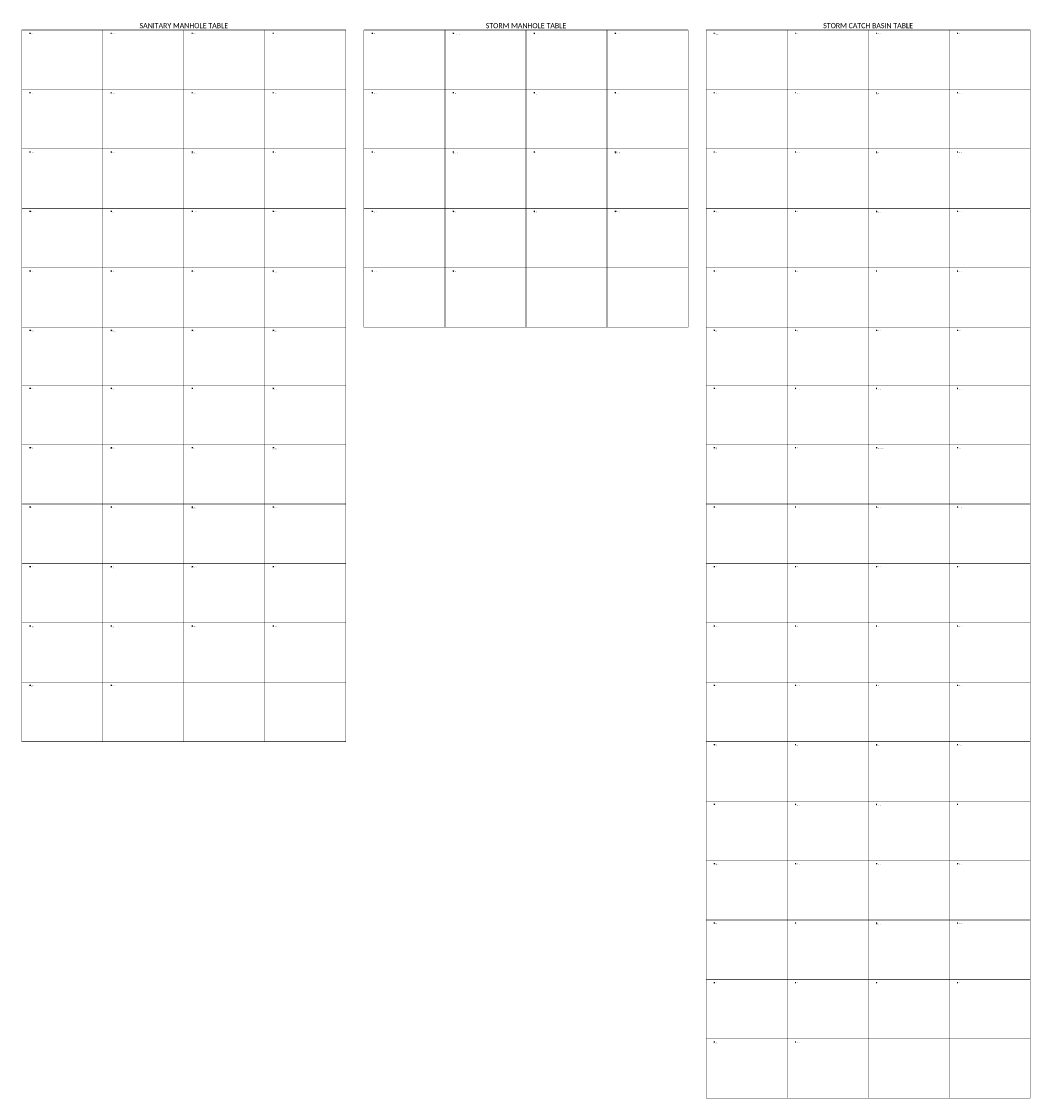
# Model space of a CAD drawing. Header units: feet. Extents: x 2296871 to 2305194, y 360020 to 364238.
# Tile 1 of 55: x 2296871 to 2297431, y 361388 to 361986. Entities that reach past the tile are written whole.
import ezdxf

# ---------------------------------------------------------------- set-up
doc = ezdxf.new("R2010")
doc.units = ezdxf.units.FT
doc.header["$MEASUREMENT"] = 0
doc.layers.add('DR_X_Text', color=7, linetype='Continuous')
doc.layers.add('UT_X_Sanitary_Text', color=7, linetype='Continuous')
doc.styles.add('Simplex Normal (0.14)', font='calibri.ttf', dxfattribs={"height": 0.14})

msp = doc.modelspace()

# ---------------------------------------------------------------- linework, layer by layer
at = {"layer": 'DR_X_Text', "const_width": 0.25, "flags": 128}
for points in [[(2297061.28, 361981.46), (2297241.28, 361981.46)], [(2297061.28, 361981.46), (2297061.28, 361816.46)], [(2297106.28, 361981.46), (2297106.28, 361816.46)], [(2297151.28, 361981.46), (2297151.28, 361816.46)], [(2297196.28, 361981.46), (2297196.28, 361816.46)], [(2297241.28, 361981.46), (2297241.28, 361816.46)], [(2297251.28, 361981.46), (2297431.28, 361981.46)], [(2297251.28, 361981.46), (2297251.28, 361388.31)], [(2297296.28, 361981.46), (2297296.28, 361388.31)], [(2297341.28, 361981.46), (2297341.28, 361388.31)], [(2297386.28, 361981.46), (2297386.28, 361388.31)], [(2297431.28, 361981.46), (2297431.28, 361388.31)], [(2297061.28, 361948.46), (2297241.28, 361948.46)], [(2297251.28, 361948.46), (2297431.28, 361948.46)], [(2297061.28, 361915.46), (2297241.28, 361915.46)], [(2297251.28, 361915.46), (2297431.28, 361915.46)], [(2297061.28, 361882.46), (2297241.28, 361882.46)], [(2297251.28, 361882.46), (2297431.28, 361882.46)], [(2297061.28, 361849.46), (2297241.28, 361849.46)], [(2297251.28, 361849.46), (2297431.28, 361849.46)], [(2297061.28, 361816.46), (2297241.28, 361816.46)], [(2297251.28, 361816.46), (2297431.28, 361816.46)], [(2297251.28, 361784.31), (2297431.28, 361784.31)], [(2297251.28, 361751.31), (2297431.28, 361751.31)], [(2297251.28, 361718.31), (2297431.28, 361718.31)], [(2297251.28, 361685.31), (2297431.28, 361685.31)], [(2297251.28, 361652.31), (2297431.28, 361652.31)], [(2297251.28, 361619.31), (2297431.28, 361619.31)], [(2297251.28, 361586.31), (2297431.28, 361586.31)], [(2297251.28, 361553.31), (2297431.28, 361553.31)], [(2297251.28, 361520.31), (2297431.28, 361520.31)], [(2297251.28, 361487.31), (2297431.28, 361487.31)], [(2297251.28, 361454.31), (2297431.28, 361454.31)], [(2297251.28, 361421.31), (2297431.28, 361421.31)], [(2297251.28, 361388.31), (2297431.28, 361388.31)]]:
    msp.add_lwpolyline(points, dxfattribs=at)
at = {"layer": 'UT_X_Sanitary_Text', "const_width": 0.25, "flags": 128}
for points in [[(2296871.28, 361981.46), (2297051.28, 361981.46)], [(2296871.28, 361981.46), (2296871.28, 361586.31)], [(2296916.28, 361981.46), (2296916.28, 361586.31)], [(2296961.28, 361981.46), (2296961.28, 361586.31)], [(2297006.28, 361981.46), (2297006.28, 361586.31)], [(2297051.28, 361981.46), (2297051.28, 361586.31)], [(2296871.28, 361948.46), (2297051.28, 361948.46)], [(2296871.28, 361915.46), (2297051.28, 361915.46)], [(2296871.28, 361882.46), (2297051.28, 361882.46)], [(2296871.28, 361849.46), (2297051.28, 361849.46)], [(2296871.28, 361816.46), (2297051.28, 361816.46)], [(2296871.28, 361784.31), (2297051.28, 361784.31)], [(2296871.28, 361751.31), (2297051.28, 361751.31)], [(2296871.28, 361718.31), (2297051.28, 361718.31)], [(2296871.28, 361685.31), (2297051.28, 361685.31)], [(2296871.28, 361652.31), (2297051.28, 361652.31)], [(2296871.28, 361619.31), (2297051.28, 361619.31)], [(2296871.28, 361586.31), (2297051.28, 361586.31)]]:
    msp.add_lwpolyline(points, dxfattribs=at)

# ---------------------------------------------------------------- texts
at = {"layer": 'DR_X_Text', "char_height": 2.8, "width": 71.006, "attachment_point": 8, "style": 'Simplex Normal (0.14)'}
for s, insert in [('STORM MANHOLE TABLE', (2297151.28, 361982.46)), ('STORM CATCH BASIN TABLE', (2297341.28, 361982.46))]:
    msp.add_mtext(s, dxfattribs=dict(at, insert=insert))
at = {"layer": 'DR_X_Text', "char_height": 0.14, "attachment_point": 1, "line_spacing_factor": 0.9, "style": 'Simplex Normal (0.14)'}
for s, insert, width in [('\\pxql;{\\LSTM1\\P\\pq*;}Top Elev. 949.17\\P\\pql;24" RCP ^I942.21 ^IE', (2297065.66, 361979.96), 38.4472), ('\\pxql;{\\LSTM2\\P}Top Elev. 949.30\\PCould Not Open\\PBottom ^I943.60\\P\\P24" Going East & West, Unknown Going Southeast', (2297110.66, 361979.96), 38.4472), ('\\pxql;{\\LSTM3\\P}Top Elev. 949.19\\P12" CPP ^I945.41 ^INW\\P24" RCP ^I943.41 ^IW\\P24" RCP ^I943.63 ^INE', (2297155.66, 361979.96), 38.4472), ('\\pxql;{\\LSTM4\\P}Top Elev. 949.91\\P12" CPP ^I944.50 ^ISW\\P24" RCP ^I943.83 ^ISW\\P24" RCP ^I943.95 ^IE', (2297200.66, 361979.96), 38.4472), ('\\pxql;{\\LCB1\\P}Top Elev. 948.99\\PFull of Debris\\P\\PUnknown Going Northeast', (2297255.66, 361979.96), 38.4472), ('\\pxql;{\\LCB2\\P}Top Elev. 948.72\\P12" CPP ^I946.03 ^ISE', (2297300.66, 361979.96), 38.4472), ('\\pxql;{\\LCB3\\P}Top Elev. 948.65\\P12" CPP ^I946.34 ^INE', (2297345.66, 361979.96), 38.4472), ('\\pxql;{\\LCB4\\P}Top Elev. 949.19\\P\\pq*;24" RCP ^I943.76 ^ISW\\P\\pql;24" RCP ^I943.79 ^INE', (2297390.66, 361979.96), 38.4472), ('\\pxql;{\\LSTM5\\P}Top Elev. 949.36\\P12" CPP ^I945.35 ^INE\\P12" CPP ^I9445.50 ^ISW', (2297065.66, 361946.96), 38.4472), ('\\pxql;{\\LSTM6\\P}Top Elev. 950.35\\P12" CPP ^I945.93 ^INW\\P24" RCP ^I945.17 ^IW\\P24" ^IRCP 945.16 ^IE', (2297110.66, 361946.96), 38.4472), ('\\pxql;{\\LSTM7\\P}Top Elev. 950.76\\P12" CPP ^I947.33 NW\\P12" CPP ^I947.32 NE\\P\\pq*;24" RCP ^I946.29 W\\P\\pql;24" RCP ^I946.30 E', (2297155.66, 361946.96), 38.4472), ('\\pxql;{\\LSTM8\\P}Top Elev. 951.12\\P24" CPP ^I945.48 ^INE\\P24" CPP ^I945.49 ^IS', (2297200.66, 361946.96), 38.4472), ('\\pxql;{\\LCB5\\P}Top Elev. 948.71\\P12" CPP ^I946.32 ^ISW\\P12" CPP ^I946.04 ^INE', (2297255.66, 361946.96), 38.4472), ('\\pxql;{\\LCB6\\P}Top Elev. 950.23\\P12" CPP ^I946.34 ^ISE', (2297300.66, 361946.96), 38.4472), ('\\pxql;{\\LCB7\\P}Top Elev. 950.94\\P12" CPP ^I945.19 ^INW\\P12" CPP ^I945.19 ^IS\\P24" RCP ^I944.28 ^IW\\P24" RCP ^I944.35 ^IE', (2297345.66, 361946.96), 38.4472), ('\\pxql;{\\LCB8\\P}Top Elev. 950.48\\P12" CPP ^I946.74 ^IN', (2297390.66, 361946.96), 38.4472), ('\\pxql;{\\LSTM9\\P}Top Elev. 948.01\\P24" CPP ^I945.12^IN', (2297065.66, 361913.96), 38.4472), ('\\pxql;{\\LSTM10\\P}Top Elev. 951.10\\P12" PVC ^I942.65 ^IS\\P12" VCP ^I945.51 ^INE\\P12" VCP ^I945.52 ^INE\\P18" VCP ^I941.7 ^IW\\P18" VCP ^I941.69 ^IE', (2297110.66, 361913.96), 38.4472), ('\\pxql;{\\LSTM11\\P}Top Elev. 950.87\\P18" VCP ^I942.75 ^IW', (2297155.66, 361913.96), 38.4472), ('\\pxql;{\\LSTM12\\P\\pq*;}Top Elev. 980.99\\P\\pql;12" PVC ^I975.73 ^INW\\P15" CPP ^I977.41 ^INE\\P30" CPP ^I971.71 ^ISW\\P30" CPP ^I971.72 ^IE', (2297200.66, 361913.96), 38.4472), ('\\pxql;{\\LCB9\\P}Top Elev. 950.52\\P12" CPP ^I946.52 ^IE\\P12" CPP ^I946.51 ^ISE', (2297255.66, 361913.96), 38.4472), ('\\pxql;{\\LCB10\\P}Top Elev. 950.55\\P12" CPP ^I947.09 ^IW', (2297300.66, 361913.96), 38.4472), ('\\pxql;{\\LCB11\\P}Top Elev. 950.43\\P12" CPP ^I945.61 ^ISE^J24" RCP ^I944.77 ^IW\\P24" RCP ^I944.82 ^IE', (2297345.66, 361913.96), 38.4472), ('\\pxql;{\\LCB12\\P}Top Elev. 950.41\\P12" CPP ^I946.64 ^INW', (2297390.66, 361913.96), 38.4472), ('\\pxql;{\\LSTM13\\P}Top Elev. 982.04\\P30" CPP ^I972.99 ^IW\\P30" CPP ^I973.06 ^IE', (2297065.66, 361880.96), 38.4472), ('\\pxql;{\\LSTM14\\P}Top Elev. 985.26\\P24" CPP ^I977.86 ^IE\\P30" CPP ^I977.81 ^IW', (2297110.66, 361880.96), 38.4472), ('\\pxql;{\\LSTM15\\P}Top Elev. 984.68\\P12" CPP ^I980.69 ^ISE\\P18" CPP ^I978.81 ^IE\\P24" CPP ^I978.35 ^IW', (2297155.66, 361880.96), 38.4472), ('\\pxql;{\\LSTM16\\P}Top Elev. 985.69\\P12" CPP ^I980.48 ^IN\\P15" CPP ^I980.62 ^ISE\\P18" CPP ^I980.38 ^IW', (2297200.66, 361880.96), 38.4472), ('\\pxql;{\\LCB13\\P}Top Elev. 950.55\\P12" CPP ^I946.47 ^ISE\\P24" RCP ^I945.62 ^IW\\P24" RCP ^I945.73 ^IE', (2297255.66, 361880.96), 38.4472), ('\\pxql;{\\LCB14\\P}Top Elev. 950.64\\P12" CPP ^I947.11 ^INW', (2297300.66, 361880.96), 38.4472), ('\\pxql;{\\LCB15\\P}Top Elev. 951.35\\P12" CPP ^I948.58 ^IN\\P12" CPP ^I948.29 ^ISE', (2297345.66, 361880.96), 38.4472), ('\\pxql;{\\LCB16\\P}Top Elev. 951.09\\P12" CPP ^I948.20 ^ISW', (2297390.66, 361880.96), 38.4472), ('\\pxql;{\\LSTM17\\P}Top Elev. 985.53\\P12" CPP ^I982.40 ^INE\\P15" CPP ^I980.99 ^INW', (2297065.66, 361847.96), 38.4472), ('\\pxql;{\\LSTM18\\P}Top Elev. 988.48\\P15" RCP ^I984.57 ^IS\\P30" RCP ^I983.32 ^INW\\P30" RCP ^I983.96 ^ISE', (2297110.66, 361847.96), 38.4472), ('\\pxql;{\\LCB17\\P}Top Elev. 950.98\\P12" CPP ^I947.35 S\\P24" RCP ^I946.71 SW', (2297255.66, 361847.96), 38.4472), ('\\pxql;{\\LCB18\\P}Top Elev. 951.35\\P12" CPP ^I948.43 N\\P24" ^ICPP ^I948.13 SW', (2297300.66, 361847.96), 38.4472), ('\\pxql;{\\LCB19\\P}Top Elev. 943.76\\P12" CPP ^I949.18 ^INW', (2297345.66, 361847.96), 38.4472), ('\\pxql;{\\LCB20\\P}Top Elev. 949.91\\P10" CPP ^I944.86 ^INW\\P10" CPP ^I945.05 ^IE', (2297390.66, 361847.96), 38.4472), ('\\pxql;{\\LCB21\\P}Top Elev. 949.97\\P6" PVC ^I947.90 ^IE\\P10" CPP ^I947.64 ^IW', (2297255.66, 361814.96), 38.4472), ('\\pxql;{\\LCB22\\P}Top Elev. 950.66\\PBottom ^I943.65\\P\\P12" Going North & East', (2297300.66, 361814.96), 38.4472), ('\\pxql;{\\LCB23\\P}Top Elev. 950.57\\P12" VCP ^I945.71 ^IW', (2297345.66, 361814.96), 38.4472), ('\\pxql;{\\LCB24\\P}Top Elev. 951.09\\P12" VCP ^I951.06 ^ISW', (2297390.66, 361814.96), 38.4472), ('\\pxql;{\\LCB25\\P}Top Elev. 951.10\\P12" VCP ^I947.80 ^ISW', (2297255.66, 361782.81), 38.4472), ('\\pxql;{\\LCB26\\P}Top Elev. 957.32\\P6" VCP ^I957.82 ^IW\\P6" VCP ^I957.90 ^IE', (2297300.66, 361782.81), 38.4472), ('\\pxql;{\\LCB27\\P}Top Elev. 963.63\\P6" PVC ^I959.33 ^IE\\P10" CPP ^I959.33 ^ISW', (2297345.66, 361782.81), 38.4472), ('\\pxql;{\\LCB28\\P}Top Elev. 966.35\\P12" PVC ^I960.88 ^INE\\P15" VCP ^I960.86 ^ISW', (2297390.66, 361782.81), 38.4472), ('\\pxql;{\\LCB29\\P}Top Elev. 966.76\\P12" VCP ^I961.65 ^ISW\\P12" CPP ^I964.31 ^IE\\P\\PUnknown Going North', (2297255.66, 361749.81), 38.4472), ('\\pxql;{\\LCB30\\P}Top Elev. 976.65\\P12" PVC ^I973.28 ^ISE', (2297300.66, 361749.81), 38.4472), ('\\pxql;{\\LCB31\\P}Top Elev. 976.84\\PBottom ^I970.82\\P\\P12" Going Northwest & Unknown Going South', (2297345.66, 361749.81), 38.4472), ('\\pxql;{\\LCB32\\P}Top Elev. 980.42\\P15" VCP ^I976.83 ^IS', (2297390.66, 361749.81), 38.4472), ('\\pxql;{\\LCB33\\P}Top Elev. 980.44\\P12" VCP ^I977.73 ^ISE', (2297255.66, 361716.81), 38.4472), ('\\pxql;{\\LCB34\\P}Top Elev. 980.91\\P15" CPP ^I978.01 ^ISW', (2297300.66, 361716.81), 38.4472), ('\\pxql;{\\LCB35\\P}Top Elev. 981.14\\P12" CPP ^I978.14 ^INE', (2297345.66, 361716.81), 38.4472), ('\\pxql;{\\LCB36\\P}Top Elev. 982.81\\P15" CPP ^I978.14 ^INW', (2297390.66, 361716.81), 38.4472), ('\\pxql;{\\LCB37\\P}Top Elev. 985.38\\P12" CPP ^I983.45 ^IS', (2297255.66, 361683.81), 38.4472), ('\\pxql;{\\LCB38\\P}Top Elev. 985.28\\P12" CPP ^I982.97 ^INW', (2297300.66, 361683.81), 38.4472), ('\\pxql;{\\LCB39\\P}Top Elev. 984.83\\P12" CPP ^I981.75 ^IE', (2297345.66, 361683.81), 38.4472), ('\\pxql;{\\LCB40\\P}Top Elev. 984.73\\P12" CPP ^I982.85 ^ISE', (2297390.66, 361683.81), 38.4472), ('\\pxql;{\\LCB41\\P}Top Elev. 984.56\\P12" CPP ^I982.43 ^IW\\P12" CPP ^I982.76 ^INE', (2297255.66, 361650.81), 38.4472), ('\\pxql;{\\LCB42\\P}Top Elev. 984.33\\P4" PVC ^I983.00 ^INE\\P12" CPP ^I981.95 ^IS', (2297300.66, 361650.81), 38.4472), ('\\pxql;{\\LCB43\\P}Top Elev. 984.28\\P12" CPP ^I981.45 ^INW\\P12" CPP ^I981.51 ^IN', (2297345.66, 361650.81), 38.7354), ('\\pxql;{\\LCB44\\P}Top Elev. 85.74\\P12" CPP ^I981.59 ^IS', (2297390.66, 361650.81), 38.4472), ('\\pxql;{\\LCB45\\P}Top Elev. 985.38\\P12" CPP ^I983.43 ^INW\\P12" CPP ^I983.10 ^IS', (2297255.66, 361617.81), 38.9933), ('\\pxql;{\\LCB46\\P}Top Elev. 985.55\\P12" CPP ^I982.87 ^ISW\\P12" CPP ^I982.90 ^IN', (2297300.66, 361617.81), 38.4472), ('\\pxql;{\\LCB47\\P}Top Elev. 985.60\\P8" PVC ^I984.22 ^IW', (2297345.66, 361617.81), 38.4472), ('\\pxql;{\\LCB48\\P}Top Elev. 986.24\\P15" CPP ^I982.09 ^IE', (2297390.66, 361617.81), 38.4472), ('{\\LCB49\\P\\pxql;}Top Elev. 986.11\\P10" CPP ^I984.58 ^IS\\P12" CPP ^I983.36 ^INE', (2297255.66, 361584.81), 38.4472), ('\\pxql;{\\LCB50\\P}Top Elev. 986.07\\P12" CPP ^I982.15 ^ISW\\P15" CPP ^I982.23 ^ISW\\P18" CPP ^I982.10 ^ISE', (2297300.66, 361584.81), 38.4472), ('\\pxql;{\\LCB51\\P}Top Elev. 986.98\\P12" CPP ^I981.50 ^ISE\\P18" CPP ^I981.01 ^IW\\P18" CPP ^I981.06 ^INE', (2297345.66, 361584.81), 38.4472), ('\\pxql;{\\LCB52\\P}Top Elev. 987.11\\P12" CPP ^I983.17 ^INW', (2297390.66, 361584.81), 38.4472), ('\\pxql;{\\LCB53\\P}Top Elev. 981.95\\P24" CPP ^I972.08 ^IS', (2297255.66, 361551.81), 38.4472), ('\\pxql;{\\LCB54\\P}Top Elev. 985.20\\P15" CPP ^I979.79 ^ISE\\P18" CPP ^I979.17 ^ISW\\P24" CPP ^I979.17 ^IN', (2297300.66, 361551.81), 38.4472), ('\\pxql;{\\LCB55\\P}Top Elev. 987.10\\P12" CPP ^I984.57 ^INW\\P12" CPP ^I984.89 ^ISW', (2297345.66, 361551.81), 38.4472), ('\\pxql;{\\LCB56\\P}Top Elev. 986.63\\P12" CPP ^I982.23 ^IN', (2297390.66, 361551.81), 38.4472), ('\\pxql;{\\LCB57\\P}Top Elev. 985.47\\P3" PVC ^I982.73 ^INE\\P12" CPP ^I981.37 ^IE\\P15" CPP ^I981.06 ^INW\\P18" CPP ^I981.53 ^IS\\PPlugged', (2297255.66, 361518.81), 38.4472), ('\\pxql;{\\LCB58\\P}Top Elev. 987.81\\P12" CPP ^I984.23 ^IW\\P12" CPP ^I984.60^IE', (2297300.66, 361518.81), 38.4472), ('\\pxql;{\\LCB59\\P}Top Elev. 968.59\\P12" CPP ^I986.03 ^IW', (2297345.66, 361518.81), 38.4472), ('\\pxql;{\\LCB60\\P}Top Elev. 991.21\\P12" RCP ^I986.57 ^ISW\\P12" RCP ^I986.61 ^IN', (2297390.66, 361518.81), 38.4472), ('\\pxql;{\\LCB61\\P}Top Elev. 991.15\\P12" RCP ^I986.40 ^IS\\P15" RCP ^I986.45 ^IN', (2297255.66, 361485.81), 38.4472), ('\\pxql;{\\LCB62\\P}Top Elev. 991.03\\P15" RCP ^I985.87 ^IS\\P15" RCP ^I985.87 ^IN', (2297300.66, 361485.81), 38.4472), ('\\pxql;{\\LCB63\\P}Top Elev. 988.69\\P15" RCP ^I984.74 ^ISE\\P15" VCP ^I984.77 ^IN\\P30" RCP ^I984.66 ^INW', (2297345.66, 361485.81), 38.4472), ('\\pxql;{\\LCB64\\P}Top Elev. 990.20\\P15" VCP ^I986.08 ^IS\\P15" VCP ^I986.07 ^IN', (2297390.66, 361485.81), 38.4472), ('\\pxql;{\\LCB65\\P}Top Elev. 990.61\\P15" VCP ^I987.25 ^IS\\P15" VCP ^I887.24 ^IN', (2297255.66, 361452.81), 38.4472), ('\\pxql;{\\LCB66\\P}Top Elev. 991.35\\P15" VCP ^I987.80 ^IS\\P15" VCP ^I987.76 ^IN', (2297300.66, 361452.81), 38.4472), ('\\pxql;{\\LCB67\\P}Top Elev. 992.20\\P15" VCP ^I988.68 ^IS\\P15" VCP ^I988.74 ^IN', (2297345.66, 361452.81), 38.4472), ('\\pxql;{\\LCB68\\P}Top Elev. 994.13\\P12" VCP ^I990.26 ^INW\\P15" VCP ^I989.87 ^IS', (2297390.66, 361452.81), 38.4472), ('\\pxql;{\\LCB69\\P}Top Elev. 996.93\\P4" PVC ^I995.98 ^INE\\P12" CMP^I995.58 ^ISE\\P12" CPP ^I995.59 ^IN', (2297255.66, 361419.81), 38.4472), ('\\pxql;{\\LCB70\\P}Top Elev. 999.05\\P12" CPP ^I997.11 ^IS', (2297300.66, 361419.81), 38.4472)]:
    msp.add_mtext(s, dxfattribs=dict(at, insert=insert, width=width))
at = {"layer": 'UT_X_Sanitary_Text', "insert": (2296961.28, 361982.46), "char_height": 2.8, "width": 71.006, "attachment_point": 8, "style": 'Simplex Normal (0.14)'}
msp.add_mtext('SANITARY MANHOLE TABLE', dxfattribs=at)
at = {"layer": 'UT_X_Sanitary_Text', "char_height": 0.14, "width": 38.4472, "attachment_point": 1, "line_spacing_factor": 0.9, "style": 'Simplex Normal (0.14)'}
for s, insert in [('{\\LSANxx\\P\\pxql;}Top Elev. 947.50\\P12" PVC ^I937.90 ^INW', (2296875.66, 361979.96)), ('\\pxql;{\\LSAN2\\P}Top Elev. 949.11\\P\\pq*;12" PVC^I936.83 ^ISE\\P\\pql;12" PVC^I936.82 ^INW', (2296920.66, 361979.96)), ('\\pxql;{\\LSAN3\\P}Top Elev. 949.14\\P\\pq*;12" PVC ^I937.03 ^ISE\\P\\pql;12" PVC ^I936.99 ^IN', (2296965.66, 361979.96)), ('\\pxql;{\\LSAN4\\P}Top Elev. 948.13\\P12" PVC ^I936.53 ^IS', (2297010.66, 361979.96)), ('\\pxql;{\\LSAN5\\P}Top Elev. 950.48\\P8" PVC ^I939.49 ^IN', (2296875.66, 361946.96)), ('\\pxql;{\\LSAN6\\P}Top Elev. 949.96\\P\\pq*;8" PVC^I940.08 ^IS\\P\\pql;8" PVC^I940.09 ^IN', (2296920.66, 361946.96)), ('\\pxql;{\\LSAN7\\P}Top Elev. 951.85\\P8" PVC^I940.56 ^IS', (2296965.66, 361946.96)), ('\\pxql;{\\LSAN8\\P}Top Elev. 951.00\\P\\pq*;12" PVC^I943.71 ^IE\\P\\pql;12" PVC^I942.69 ^IS', (2297010.66, 361946.96)), ('\\pxql;{\\LSAN9\\P}Top Elev. 949.55\\P12" PVC ^I941.81 ^IN', (2296875.66, 361913.96)), ('\\pxql;{\\LSAN10\\P}Top Elev. 956.00\\P\\pq*;12" PVC^I944.55 ^IW\\P\\pql;12" PVC^I945.97 ^ISE', (2296920.66, 361913.96)), ('\\pxql;{\\LSAN11\\P}Top Elev. 971.75\\P\\pq*;8" VCP ^I965.74 ^IE\\P8" PVC^I960.83 ^IE\\P\\pql;8" PVC^I962.21 ^ISE\\P12" PVC ^I960.65 ^INW\\P12" PVC ^I960.80 ^IN', (2296965.66, 361913.96)), ('\\pxql;{\\LSAN12\\P}Top Elev. 972.23\\P12" PVC^I964.80 ^IS', (2297010.66, 361913.96)), ('\\pxql;{\\LSAN13\\P}Top Elev. 979.41\\P8" PVC ^I968.53 ^IW', (2296875.66, 361880.96)), ('\\pxql;{\\LSAN14\\P}Top Elev. 972.41\\P8" PVC ^I963.75 ^ISE\\P12" PVC ^I963.53 ^INW', (2296920.66, 361880.96)), ('\\pxql;{\\LSAN15\\P}Top Elev. 978.83\\P8" PVC ^I966.25 ^INW', (2296965.66, 361880.96)), ('\\pxql;{\\LSAN16\\P}Top Elev. 948.47\\P8" PVC ^I942.42 ^IE', (2297010.66, 361880.96)), ('\\pxql;{\\LSAN17\\P}Top Elev. 951.21\\P6" PVC ^I945.11 ^ISE\\P8" PVC ^I943.50 ^IW\\P8" PVC ^I943.70 ^IN', (2296875.66, 361847.96)), ('\\pxql;{\\LSAN18\\P}Top Elev. 956.54\\P8" PVC ^I945.98 ^IS\\P8" PVC ^I946.10 ^IN', (2296920.66, 361847.96)), ('\\pxql;{\\LSAN19\\P}Top Elev. 976.49\\P8" PVC ^I965.16 ^IS\\P8" PVC ^I965.33 ^IN', (2296965.66, 361847.96)), ('\\pxql;{\\LSAN20\\P}Top Elev. 981.84\\P6" PVC ^I967.83 ^INW\\P8" PVC ^I967.78 ^IS\\P8" PVC ^I967.89 ^INE', (2297010.66, 361847.96)), ('\\pxql;{\\LSAN21\\P}Top Elev. 983.69\\P8" PVC ^I968.98 ^ISW\\P8" PVC ^I969.07 ^INE', (2296875.66, 361814.96)), ('\\pxql;{\\LSAN22\\P}Top Elev. 975.72\\P6" PVC ^I970.21 ^INW\\P8" PVC ^I970.12 ^ISW', (2296920.66, 361814.96)), ('\\pxql;{\\LSAN23\\P}Top Elev. 982.19\\P6" PVC ^I972.30 ^INW\\P8" PVC ^I972.17 ^IE', (2296965.66, 361814.96)), ('\\pxql;{\\LSAN24\\P}Top Elev. 983.07\\P8" PVC ^I971.13 ^IW\\P8" PVC ^I971.06 ^IS\\P8" PVC ^I972.46 ^IE', (2297010.66, 361814.96)), ('\\pxql;{\\LSAN25\\P}Top Elev. 981.59\\P8" PVC ^I970.31 ^IN', (2296875.66, 361782.81)), ('\\pxql;{\\LSAN26\\P}Top Elev. 985.54\\P8" PVC ^I976.24 ^IW\\P8" PVC ^I976.35 ^IN', (2296920.66, 361782.81)), ('\\pxql;{\\LSAN27\\P}Top Elev. 989.32\\P8" PVC ^I978.47 ^IS', (2296965.66, 361782.81)), ('\\pxql;{\\LSAN28\\P}Top Elev. 985.86\\P6" PVC ^I977.16 ^INW\\P8" PVC ^I976.94 ^IE', (2297010.66, 361782.81)), ('{\\LSAN29\\P\\pxql;}Top Elev. 985.13\\P8" PVC ^I975.53 ^IW\\P8" PVC ^I975.39 ^IE', (2296875.66, 361749.81)), ('\\pxql;{\\LSAN30\\P}Top Elev. 985.76\\P8" PVC ^I974.49 ^IW\\P8" PVC ^I974.45 ^IN\\P8" PVC ^I974.40 ^IE', (2296920.66, 361749.81)), ('\\pxql;{\\LSAN31\\P}Top Elev. 986.56\\P8" PVC ^I975.23 ^IS', (2296965.66, 361749.81)), ('\\pxql;{\\LSAN32\\P}Top Elev. 985.90\\P8" PVC ^I973.62 ^IW\\P8" PVC ^I970.76 ^IW\\P12" PVC ^I970.85 ^IE\\P12" PVC ^I970.69 ^IS', (2297010.66, 361749.81)), ('\\pxql;{\\LSAN33\\P}Top Elev. 986.92\\P12" PVC ^I970.13 ^IN', (2296875.66, 361716.81)), ('\\pxql;{\\LSAN34\\P}Top Elev. 987.09\\P12" PVC ^I971.40 ^IW\\P12" PVC ^I971.56 ^IE', (2296920.66, 361716.81)), ('\\pxql;{\\LSAN35\\P}Top Elev. 987.96\\P8" PVC ^I972.86 ^IN\\P12" PVC ^I972.44 ^IW\\P12" PVC ^I972.54 ^IE', (2296965.66, 361716.81)), ('\\pxql;{\\LSAN36\\P}Top Elev. 983.42\\P8" PVC ^I974.94 ^IS', (2297010.66, 361716.81)), ('\\pxql;{\\LSAN37\\P}Top Elev. 988.05\\P12" PVC ^I973.21 ^IW\\P12" PVC ^I973.38 ^IE', (2296875.66, 361683.81)), ('\\pxql;{\\LSAN38\\P}Top Elev. 989.36\\P6" PVC ^I974.35 ^IN\\PSilted\\P12" PVC ^I974.02 ^IW\\P12" PVC ^I974.18 ^IE', (2296920.66, 361683.81)), ('\\pxql;{\\LSAN39\\P}Top Elev. 991.04\\P6" PVC ^I975.06 ^ISE\\P12" PVC ^I974.65 ^IW\\P12" PVC ^I974.65 ^INE', (2296965.66, 361683.81)), ('\\pxql;{\\LSAN40\\P}Top Elev. 992.44\\P12" PVC ^I974.79 ^ISW\\P12" PVC ^I974.88 ^IN', (2297010.66, 361683.81)), ('\\pxql;{\\LSAN41\\P}Top Elev. 991.42\\P6" PVC ^I976.02 ^ISE\\P12" PVC ^I975.43 ^IS\\P12" PVC ^I975.55 ^IN', (2296875.66, 361650.81)), ('\\pxql;{\\LSAN42\\P}Top Elev. 990.00\\P8" PVC ^I976.10 ^IN\\P12" PVC ^I975.77 ^IS\\P12" PVC ^I975.79 ^INW', (2296920.66, 361650.81)), ('\\pxql;{\\LSAN43\\P}Top Elev. 986.96\\P12" PVC ^I976.12 ^ISE\\P12" PVC ^I976.21 ^IN', (2296965.66, 361650.81)), ('\\pxql;{\\LSAN44\\P}Top Elev. 987.26\\P8" PVC ^I977.52 ^IS\\P8" PVC ^I977.61 ^IN', (2297010.66, 361650.81)), ('\\pxql;{\\LSAN45\\P}Top Elev. 993.34\\P8" PVC ^I977.53 ^IS\\P8" PVC ^I984.36 ^IN\\P8" PVC ^I977.66 ^IN', (2296875.66, 361617.81)), ('\\pxql;{\\LSAN46\\P}Top Elev. 997.85\\P8" PVC ^I985.90 ^IS', (2296920.66, 361617.81))]:
    msp.add_mtext(s, dxfattribs=dict(at, insert=insert))

doc.saveas('drawing.dxf')
